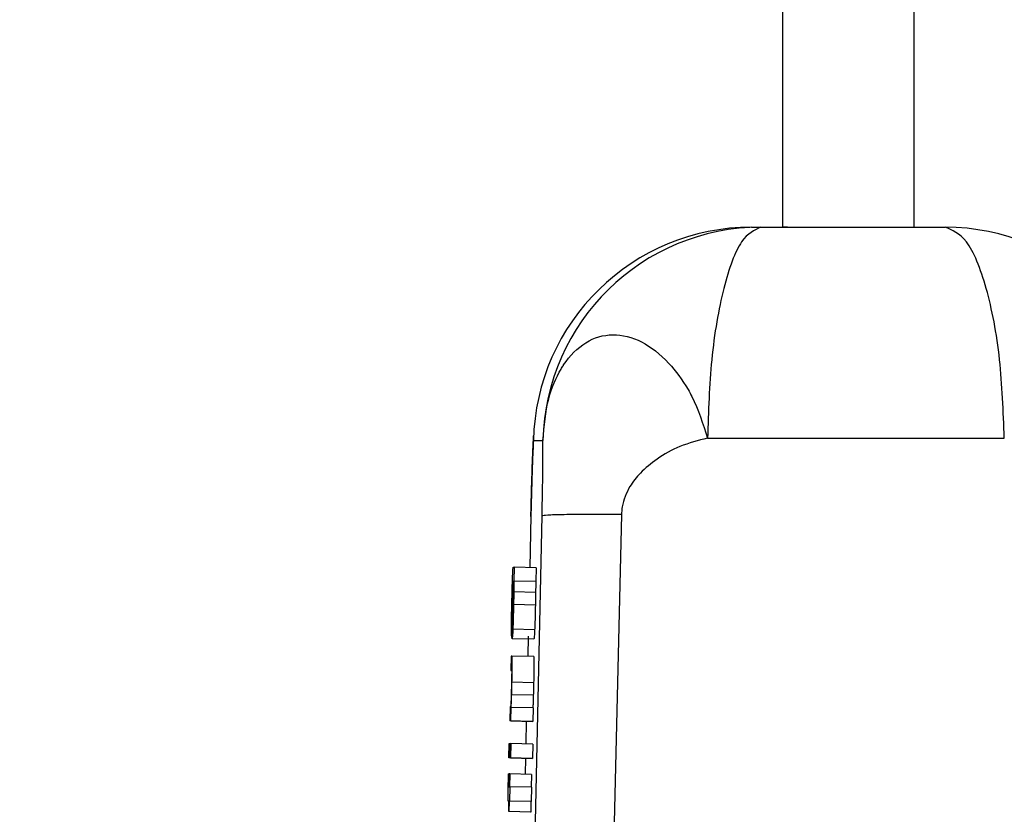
# Model space of a CAD drawing. Header units: inches. Extents: x 170 to 288, y 234 to 248.
# Tile 99 of 192: x 185.975 to 186.0046, y 243.9282 to 243.9521. Entities that reach past the tile are written whole.
import ezdxf

# ---------------------------------------------------------------- set-up
doc = ezdxf.new("R2010")
doc.units = ezdxf.units.IN
doc.header["$LTSCALE"] = 0.25
doc.header["$MEASUREMENT"] = 0
doc.layers.add('ANNOTATIONS', color=1, linetype='Continuous')
doc.layers.add('SLIM E GUIDE MOTOR LH', color=7, linetype='Continuous')
doc.styles.add('ARIAL', font='arial.ttf', dxfattribs={"height": 0.09375})
doc.dimstyles.new('STANDARD$0', dxfattribs={"dimtxt": 0.09375, "dimasz": 0.09375, "dimexe": 0.03125, "dimexo": 0.046875, "dimgap": 0.09, "dimtad": 0, "dimtih": 1, "dimtoh": 1, "dimdec": 4, "dimzin": 0, "dimdsep": 46, "dimtxsty": 'ARIAL', "dimcen": 0.09, "dimadec": 0, "dimazin": 0, "dimtfac": 1, "dimtdec": 4, "dimtofl": 0, "dimtmove": 0, "dimatfit": 1, "dimfxl": 1, "dimtolj": 1, "dimtzin": 0, "dimarcsym": 0})

# ---------------------------------------------------------------- blocks, each defined once
blk = doc.blocks.new('*D11')
at = {"layer": 'ANNOTATIONS', "color": 0, "lineweight": -2, "transparency": 16777216}
for p, q in [((185.6191465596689, 244.1437778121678), (187.0176164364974, 244.1437778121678)), ((186.9863664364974, 244.0500278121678), (186.9863664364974, 242.3590412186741)), ((186.9863664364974, 240.2331944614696), (186.9863664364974, 241.9241810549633)), ((185.7089299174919, 240.1394444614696), (187.0176164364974, 240.1394444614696))]:
    blk.add_line(p, q, dxfattribs=at)
at = {"layer": 'ANNOTATIONS', "color": 0, "transparency": 16777216}
for points in [[(186.9707414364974, 244.0500278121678), (187.0019914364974, 244.0500278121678), (186.9863664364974, 244.1437778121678)], [(186.9707414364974, 240.2331944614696), (187.0019914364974, 240.2331944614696), (186.9863664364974, 240.1394444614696)]]:
    blk.add_solid(points, dxfattribs=at)
at = {"layer": 'defpoints', "color": 0, "transparency": 16777216}
for p in [(185.5722715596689, 244.1437778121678), (186.9863664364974, 244.1437778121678), (185.6620549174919, 240.1394444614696)]:
    blk.add_point(p, dxfattribs=at)
at = {"layer": 'ANNOTATIONS', "color": 0, "transparency": 16777216, "insert": (186.9863664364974, 242.1416111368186), "char_height": 0.09375, "attachment_point": 5, "style": 'ARIAL'}
blk.add_mtext('\\A1;OPENING \\PHEIGHT', dxfattribs=at)

msp = doc.modelspace()

# ---------------------------------------------------------------- linework, layer by layer
at = {"layer": 'SLIM E GUIDE MOTOR LH'}
for p, q in [((185.9979766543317, 243.9458712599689), (185.997978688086, 244.0809904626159)), ((186.0019157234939, 244.0796415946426), (186.0019136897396, 243.9458712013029)), ((185.9970348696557, 243.9458711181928), (185.997318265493, 243.9458714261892)), ((185.9981169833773, 243.9458712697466), (185.9979766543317, 243.9458712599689)), ((185.990475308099, 243.939455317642), (185.9907587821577, 243.9394556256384)), ((185.9883700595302, 243.8291028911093), (185.9907346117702, 243.9371949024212)), ((185.9903988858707, 243.9371945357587), (185.9903636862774, 243.9356371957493)), ((185.9931227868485, 243.9372375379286), (185.9905389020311, 243.8291175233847)), ((185.9898661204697, 243.9356474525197), (185.9899009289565, 243.9356474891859)), ((185.9898918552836, 243.935241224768), (185.9899009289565, 243.9356474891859)), ((185.990556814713, 243.93563290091), (185.9899009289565, 243.9356474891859)), ((185.990556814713, 243.93563290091), (185.9905478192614, 243.9352266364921)), ((185.9898598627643, 243.9352164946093), (185.9898565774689, 243.9352164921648)), ((185.9898870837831, 243.9352412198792), (185.9898918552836, 243.935241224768)), ((185.9898870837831, 243.9352412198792), (185.9905478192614, 243.9352266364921)), ((185.9905478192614, 243.9352266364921), (185.990543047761, 243.9352266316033)), ((185.9905403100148, 243.9348917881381), (185.989884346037, 243.9349063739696)), ((185.9905329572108, 243.9345083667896), (185.989876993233, 243.9345229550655)), ((185.989824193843, 243.9340133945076), (185.9898145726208, 243.9335824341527)), ((185.9905112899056, 243.9337698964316), (185.9898554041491, 243.9337844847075)), ((185.9903169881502, 243.9335712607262), (185.9903032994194, 243.9329636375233)), ((185.9904901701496, 243.9334803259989), (185.9898342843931, 243.9334949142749)), ((185.9898047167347, 243.9329741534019), (185.9897951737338, 243.932543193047)), ((185.9898292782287, 243.9329741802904), (185.9898047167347, 243.9329741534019)), ((185.9904852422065, 243.9329595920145), (185.9898292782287, 243.9329741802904)), ((185.9897951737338, 243.932543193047), (185.9898188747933, 243.9325432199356)), ((185.9904810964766, 243.9321762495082), (185.9898251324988, 243.9321908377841)), ((185.9904716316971, 243.9317995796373), (185.9898156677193, 243.9318141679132)), ((185.9897710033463, 243.9314568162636), (185.9897613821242, 243.9310258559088)), ((185.9897940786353, 243.9314568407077), (185.9897710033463, 243.9314568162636)), ((185.9897981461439, 243.9310258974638), (185.9898072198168, 243.9314344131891)), ((185.9898072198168, 243.9314344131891), (185.9898026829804, 243.9314344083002)), ((185.9904631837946, 243.9314198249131), (185.9898072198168, 243.9314344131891)), ((185.9904631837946, 243.9314198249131), (185.9904541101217, 243.9310113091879)), ((185.9897981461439, 243.9310258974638), (185.9897613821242, 243.9310258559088)), ((185.9904173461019, 243.9310112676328), (185.9897613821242, 243.9310258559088)), ((185.9897981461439, 243.9310258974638), (185.9904541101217, 243.9310113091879)), ((185.9902592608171, 243.9310147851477), (185.9902438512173, 243.9303332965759)), ((185.9904541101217, 243.9310113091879), (185.9904173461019, 243.9310112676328)), ((185.9897366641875, 243.9299125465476), (185.9897462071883, 243.9303435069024)), ((185.9897462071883, 243.9303435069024), (185.9897829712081, 243.9303435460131)), ((185.9897733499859, 243.9299125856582), (185.9897829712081, 243.9303435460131)), ((185.989779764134, 243.9299125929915), (185.9897893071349, 243.9303435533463)), ((185.9897893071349, 243.9303434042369), (185.9897829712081, 243.9303435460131)), ((185.9897965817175, 243.9303435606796), (185.9897869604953, 243.9299126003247)), ((185.9897893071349, 243.9303435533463), (185.9897965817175, 243.9303435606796)), ((185.9904525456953, 243.9303289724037), (185.9897965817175, 243.9303435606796)), ((185.9904525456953, 243.9303289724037), (185.9904429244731, 243.9298980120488)), ((185.9897733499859, 243.9299125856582), (185.9897366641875, 243.9299125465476)), ((185.9904293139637, 243.9298979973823), (185.9897366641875, 243.9299125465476)), ((185.9897869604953, 243.9299126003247), (185.989779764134, 243.9299125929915)), ((185.9904356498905, 243.9298980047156), (185.989779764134, 243.9299125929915)), ((185.9897869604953, 243.9299126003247), (185.9904429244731, 243.9298980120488)), ((185.9902340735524, 243.9299014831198), (185.9902232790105, 243.9294235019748)), ((185.9904293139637, 243.9298979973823), (185.9903926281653, 243.9298979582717)), ((185.9904429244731, 243.9298980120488), (185.9904356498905, 243.9298980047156)), ((185.9897252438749, 243.9294344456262), (185.9897309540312, 243.9294344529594)), ((185.9897570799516, 243.9294338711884), (185.9897309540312, 243.9294344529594)), ((185.9897484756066, 243.9290461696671), (185.9897570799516, 243.929434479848)), ((185.9897627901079, 243.9294344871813), (185.9897541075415, 243.929046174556)), ((185.9897570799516, 243.929434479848), (185.9897627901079, 243.9294344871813)), ((185.9904186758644, 243.9294198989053), (185.9897627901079, 243.9294344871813)), ((185.9904186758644, 243.9294198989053), (185.9904100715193, 243.9290318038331)), ((185.9897497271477, 243.929102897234), (185.9897240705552, 243.929103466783)), ((185.9897535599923, 243.9292745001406), (185.9897271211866, 243.9292750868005)), ((185.9897260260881, 243.929046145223), (185.9897484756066, 243.9290461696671)), ((185.9897634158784, 243.9290461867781), (185.9897537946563, 243.9286152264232)), ((185.9897541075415, 243.929046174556), (185.9897634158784, 243.9290461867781)), ((185.9904193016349, 243.9290315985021), (185.9897634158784, 243.9290461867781)), ((185.9904193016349, 243.9290315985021), (185.990409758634, 243.9286006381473)), ((185.9897388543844, 243.9286152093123), (185.9897173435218, 243.9286151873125)), ((185.9897388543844, 243.928614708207), (185.9897173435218, 243.9286151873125)), ((185.989731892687, 243.9283009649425), (185.9897388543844, 243.9286152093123)), ((185.9897445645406, 243.9286152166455), (185.989737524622, 243.9283009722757)), ((185.9897537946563, 243.9286152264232), (185.9897445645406, 243.9286152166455)), ((185.9904004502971, 243.9286006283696), (185.9897445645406, 243.9286152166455)), ((185.990409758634, 243.9286006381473), (185.9897537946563, 243.9286152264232)), ((185.9904004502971, 243.9286006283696), (185.9903934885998, 243.9282863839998)), ((185.990409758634, 243.9286006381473), (185.9904004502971, 243.9286006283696)), ((185.989737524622, 243.9283009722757), (185.989731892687, 243.9283009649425)), ((185.9903934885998, 243.9282863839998), (185.989731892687, 243.9283009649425)), ((185.9903934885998, 243.9282863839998), (185.9903878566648, 243.9282863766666))]:
    msp.add_line(p, q, dxfattribs=at)
for centre, radius, start, end in [((185.9970350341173, 243.9393097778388), 0.006561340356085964, 90.00143613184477, 178.7289943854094), ((185.9973184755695, 243.9393101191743), 0.006561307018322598, 90.00183446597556, 178.7292791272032), ((186.0028550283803, 243.9393098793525), 0.006561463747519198, 1.27030855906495, 89.99542210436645)]:
    msp.add_arc(centre, radius, start, end, dxfattribs=at)
for points, knots in [([(185.9973183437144, 243.9458714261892), (185.997119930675, 243.9457839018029), (185.9967075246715, 243.9456019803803), (185.9961723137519, 243.944140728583), (185.9957964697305, 243.9420091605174), (185.9957380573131, 243.9403341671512), (185.9957099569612, 243.9395283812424)], [0, 0, 0, 0, 0.2405572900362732, 0.5000037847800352, 0.7594677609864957, 1, 1, 1, 1]), ([(185.997318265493, 243.9458714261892), (185.9982436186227, 243.9458714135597), (186.0000943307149, 243.9458713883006), (186.0019350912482, 243.9458713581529), (186.0028554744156, 243.9458713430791)], [0, 0, 0, 0, 0.4999984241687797, 1, 1, 1, 1]), ([(186.0046371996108, 243.9395282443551), (186.004606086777, 243.9403340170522), (186.0045414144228, 243.9420089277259), (186.0041250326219, 243.9441407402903), (186.0035321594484, 243.9456018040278), (186.0030752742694, 243.9457837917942), (186.0028554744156, 243.9458713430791)], [0, 0, 0, 0, 0.2405381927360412, 0.4999921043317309, 0.759454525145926, 0.9999999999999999, 0.9999999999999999, 0.9999999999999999, 0.9999999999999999]), ([(185.9907587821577, 243.9394556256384), (185.9907980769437, 243.9398904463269), (185.9908712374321, 243.9407000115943), (185.991172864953, 243.9413944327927), (185.9913547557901, 243.9416850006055), (185.9915692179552, 243.9420101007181), (185.9920297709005, 243.9424723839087), (185.9928511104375, 243.9427146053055), (185.9937365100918, 243.9424957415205), (185.9945166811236, 243.9418773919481), (185.9949991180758, 243.9412233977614), (185.9954085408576, 243.940478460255), (185.995572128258, 243.9399625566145), (185.9957098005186, 243.9395283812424)], [0, 0, 0, 0, 0.1248889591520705, 0.2325228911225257, 0.2482920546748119, 0.250093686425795, 0.3749869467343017, 0.4998753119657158, 0.6248451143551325, 0.7497303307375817, 0.8516056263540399, 0.8751139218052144, 1, 1, 1, 1]), ([(185.9903981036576, 243.9371762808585), (185.9904046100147, 243.937444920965), (185.9904179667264, 243.9379964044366), (185.9904410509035, 243.9387143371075), (185.9904613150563, 243.9392740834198), (185.9904750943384, 243.9395126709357), (185.9904801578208, 243.9396003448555)], [0, 0, 0, 0, 0.2666641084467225, 0.547427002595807, 0.8336926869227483, 1, 1, 1, 1]), ([(185.9957098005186, 243.9395283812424), (185.9954287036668, 243.9394565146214), (185.9948913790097, 243.9393191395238), (185.9942174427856, 243.9389415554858), (185.9937124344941, 243.9385266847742), (185.993333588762, 243.9380499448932), (185.9931592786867, 243.9376233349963), (185.9931277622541, 243.9373351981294), (185.9931232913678, 243.9372624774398), (185.9931232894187, 243.9372438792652), (185.9931227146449, 243.9372392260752), (185.9931229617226, 243.9372379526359), (185.9931227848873, 243.9372376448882), (185.9931227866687, 243.9372375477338), (185.9931227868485, 243.9372375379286)], [0, 0, 0, 0, 0.2363639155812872, 0.4518163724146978, 0.629590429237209, 0.7674027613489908, 0.9413114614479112, 0.9850781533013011, 0.9961943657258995, 0.9990142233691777, 0.9997351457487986, 0.9999233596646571, 0.9999922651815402, 1, 1, 1, 1]), ([(185.9957104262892, 243.9395283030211), (185.9972021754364, 243.939528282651), (186.0001856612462, 243.939528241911), (186.0031529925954, 243.9395281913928), (186.0046366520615, 243.9395281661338)], [0, 0, 0, 0, 0.5000020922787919, 0.9999999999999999, 0.9999999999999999, 0.9999999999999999, 0.9999999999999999]), ([(185.990475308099, 243.939455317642), (185.9904699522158, 243.9393628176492), (185.9904589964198, 243.9391736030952), (185.9904387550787, 243.9386280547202), (185.9904177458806, 243.9379668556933), (185.9904050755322, 243.9374480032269), (185.9903988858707, 243.9371945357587)], [0, 0, 0, 0, 0.2457136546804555, 0.5026227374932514, 0.7570235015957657, 1, 1, 1, 1]), ([(185.9907346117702, 243.9371949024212), (185.9907396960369, 243.9374480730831), (185.9907501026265, 243.9379662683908), (185.9907584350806, 243.9386259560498), (185.9907625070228, 243.9391702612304), (185.990760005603, 243.9393618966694), (185.9907587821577, 243.9394556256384)], [0, 0, 0, 0, 0.2428160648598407, 0.4970012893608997, 0.7539831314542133, 1, 1, 1, 1]), ([(185.9907346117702, 243.9371951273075), (185.9907701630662, 243.9372042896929), (185.990842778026, 243.9372230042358), (185.9913589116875, 243.9372396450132), (185.9921229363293, 243.9372463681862), (185.9927941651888, 243.937241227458), (185.9931227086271, 243.9372387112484)], [0, 0, 0, 0, 0.2447869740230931, 0.4999872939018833, 0.7552609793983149, 1, 1, 1, 1]), ([(185.9898254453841, 243.9345700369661), (185.9898285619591, 243.9347056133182), (185.9898339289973, 243.9349390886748), (185.9898427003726, 243.9352452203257), (185.9898506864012, 243.9354660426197), (185.9898590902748, 243.9356242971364), (185.9898634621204, 243.9356386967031), (185.9898661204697, 243.9356474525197)], [0, 0, 0, 0, 0.2174424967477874, 0.3744566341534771, 0.5321446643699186, 0.7155153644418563, 1, 1, 1, 1]), ([(185.9898446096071, 243.9350548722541), (185.9898432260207, 243.9350174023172), (185.9898404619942, 243.9349425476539), (185.9898356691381, 243.9347651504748), (185.9898325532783, 243.9346319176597), (185.9898306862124, 243.934552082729)], [0, 0, 0, 0, 0.2865804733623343, 0.5725092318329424, 0.9999999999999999, 0.9999999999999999, 0.9999999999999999, 0.9999999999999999]), ([(185.9898390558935, 243.9345184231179), (185.9898411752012, 243.9346080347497), (185.9898454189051, 243.9347874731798), (185.9898528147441, 243.9350362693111), (185.9898574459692, 243.9351546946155), (185.9898598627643, 243.9352164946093)], [0, 0, 0, 0, 0.3229550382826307, 0.6466855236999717, 1, 1, 1, 1]), ([(185.9898565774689, 243.9352164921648), (185.9898550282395, 243.9352108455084), (185.9898522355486, 243.9352006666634), (185.9898479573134, 243.9351349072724), (185.9898452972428, 243.9350713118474), (185.9898446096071, 243.9350548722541)], [0, 0, 0, 0, 0.4802040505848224, 0.8656313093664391, 1, 1, 1, 1]), ([(185.9898588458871, 243.935019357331), (185.9898610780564, 243.9350703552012), (185.9898666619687, 243.9351979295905), (185.9898710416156, 243.9352311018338), (185.9898735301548, 243.935233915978), (185.9898740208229, 243.935234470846)], [0, 0, 0, 0, 0.3483907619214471, 0.8715214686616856, 0.9999999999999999, 0.9999999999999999, 0.9999999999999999, 0.9999999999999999]), ([(185.9898740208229, 243.935234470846), (185.9898752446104, 243.9352308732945), (185.9898780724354, 243.9352225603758), (185.98987998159, 243.9351475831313), (185.9898795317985, 243.935047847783), (185.9898794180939, 243.9350226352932)], [0, 0, 0, 0, 0.3630877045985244, 0.8389924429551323, 1, 1, 1, 1]), ([(185.9898870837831, 243.9352412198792), (185.9898870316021, 243.9352049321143), (185.9898869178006, 243.935125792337), (185.9898859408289, 243.9350087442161), (185.9898846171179, 243.9349237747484), (185.989884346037, 243.9349063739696)], [0, 0, 0, 0, 0.4024134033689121, 0.8776210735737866, 1, 1, 1, 1]), ([(185.990543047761, 243.9352266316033), (185.9905429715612, 243.9351903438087), (185.9905428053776, 243.9351112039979), (185.9905417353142, 243.9349941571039), (185.9905405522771, 243.9349091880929), (185.9905403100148, 243.9348917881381)], [0, 0, 0, 0, 0.4024161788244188, 0.8776267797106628, 1, 1, 1, 1]), ([(185.9898457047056, 243.9345633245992), (185.9898472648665, 243.9346285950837), (185.9898503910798, 243.9347593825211), (185.9898550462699, 243.9349156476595), (185.9898577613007, 243.9349897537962), (185.9898588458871, 243.935019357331)], [0, 0, 0, 0, 0.3743219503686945, 0.750057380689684, 1, 1, 1, 1]), ([(185.9898794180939, 243.9350226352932), (185.9898790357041, 243.9349727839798), (185.9898783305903, 243.9348808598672), (185.9898755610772, 243.9347179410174), (185.9898733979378, 243.9346186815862), (185.9898725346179, 243.9345790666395)], [0, 0, 0, 0, 0.4158843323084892, 0.7668764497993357, 1, 1, 1, 1]), ([(185.989884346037, 243.9349063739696), (185.989883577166, 243.934859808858), (185.9898815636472, 243.9347378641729), (185.9898787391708, 243.9346050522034), (185.989876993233, 243.9345229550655)], [0, 0, 0, 0, 0.3818543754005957, 0.9999999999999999, 0.9999999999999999, 0.9999999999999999, 0.9999999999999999]), ([(185.9905403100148, 243.9348917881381), (185.9905395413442, 243.9348452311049), (185.9905375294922, 243.9347233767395), (185.9905347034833, 243.9345904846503), (185.9905329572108, 243.9345083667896)], [0, 0, 0, 0, 0.3820711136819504, 1, 1, 1, 1]), ([(185.9898161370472, 243.9341078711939), (185.9898171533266, 243.9341628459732), (185.9898199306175, 243.9343130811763), (185.9898233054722, 243.93447032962), (185.9898254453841, 243.9345700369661)], [0, 0, 0, 0, 0.3659247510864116, 0.9999999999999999, 0.9999999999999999, 0.9999999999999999, 0.9999999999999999]), ([(185.9898306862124, 243.934552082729), (185.9898290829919, 243.9344765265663), (185.9898263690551, 243.9343486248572), (185.989823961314, 243.9341880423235), (185.9898232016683, 243.9340733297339), (185.9898238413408, 243.9340346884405), (185.989824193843, 243.9340133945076)], [0, 0, 0, 0, 0.3088650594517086, 0.5228477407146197, 0.7370572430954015, 1, 1, 1, 1]), ([(185.9898274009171, 243.9337816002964), (185.9898280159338, 243.9338565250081), (185.9898292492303, 243.934006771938), (185.9898339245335, 243.9342786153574), (185.9898376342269, 243.9344519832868), (185.9898390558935, 243.9345184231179)], [0, 0, 0, 0, 0.3802350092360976, 0.7624873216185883, 1, 1, 1, 1]), ([(185.9898385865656, 243.9341031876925), (185.989838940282, 243.9341486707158), (185.9898396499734, 243.9342399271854), (185.9898424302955, 243.9344103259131), (185.9898447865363, 243.9345204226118), (185.9898457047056, 243.9345633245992)], [0, 0, 0, 0, 0.3775102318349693, 0.7574309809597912, 1, 1, 1, 1]), ([(185.989876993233, 243.9345229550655), (185.9898746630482, 243.9344225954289), (185.9898699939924, 243.9342215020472), (185.989862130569, 243.9339635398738), (185.989857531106, 243.9338411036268), (185.9898554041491, 243.9337844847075)], [0, 0, 0, 0, 0.3487750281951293, 0.6988501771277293, 1, 1, 1, 1]), ([(185.9898725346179, 243.9345790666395), (185.9898710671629, 243.9345155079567), (185.989868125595, 243.9343881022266), (185.9898630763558, 243.934222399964), (185.9898600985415, 243.934144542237), (185.9898586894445, 243.9341077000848)], [0, 0, 0, 0, 0.3440137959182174, 0.6895883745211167, 0.9999999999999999, 0.9999999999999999, 0.9999999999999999, 0.9999999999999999]), ([(185.9905329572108, 243.9345083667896), (185.990530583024, 243.9344080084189), (185.9905258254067, 243.9342069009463), (185.9905181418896, 243.9339488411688), (185.9905134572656, 243.9338264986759), (185.9905112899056, 243.9337698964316)], [0, 0, 0, 0, 0.3486453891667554, 0.698648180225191, 1, 1, 1, 1]), ([(185.989811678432, 243.9337636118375), (185.989811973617, 243.9338010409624), (185.9898127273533, 243.9338966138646), (185.9898148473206, 243.9340279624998), (185.9898161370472, 243.9341078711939)], [0, 0, 0, 0, 0.3916290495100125, 1, 1, 1, 1]), ([(185.9898439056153, 243.9339258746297), (185.9898426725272, 243.9339294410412), (185.9898401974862, 243.9339365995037), (185.9898384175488, 243.9339986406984), (185.989838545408, 243.9340777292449), (185.9898385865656, 243.9341031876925)], [0, 0, 0, 0, 0.4023648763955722, 0.8076224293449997, 1, 1, 1, 1]), ([(185.9898586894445, 243.9341077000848), (185.9898567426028, 243.9340663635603), (185.9898511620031, 243.9339478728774), (185.9898468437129, 243.9339282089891), (185.9898442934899, 243.9339261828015), (185.9898439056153, 243.9339258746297)], [0, 0, 0, 0, 0.3123737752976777, 0.8954159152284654, 1, 1, 1, 1]), ([(185.9898145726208, 243.9335824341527), (185.9898136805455, 243.9335964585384), (185.9898118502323, 243.933625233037), (185.9898117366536, 243.9337167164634), (185.989811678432, 243.9337636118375)], [0, 0, 0, 0, 0.4873894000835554, 0.9999999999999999, 0.9999999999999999, 0.9999999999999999, 0.9999999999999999]), ([(185.9898342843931, 243.9334949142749), (185.9898328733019, 243.9334989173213), (185.9898292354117, 243.9335092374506), (185.9898267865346, 243.9336078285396), (185.9898272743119, 243.9337457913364), (185.9898274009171, 243.9337816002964)], [0, 0, 0, 0, 0.3193618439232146, 0.8233368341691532, 1, 1, 1, 1]), ([(185.9898554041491, 243.9337844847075), (185.9898519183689, 243.9337086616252), (185.9898430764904, 243.9335163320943), (185.989837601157, 243.9335029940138), (185.9898342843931, 243.9334949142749)], [0, 0, 0, 0, 0.3942352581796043, 1, 1, 1, 1]), ([(185.9905112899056, 243.9337698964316), (185.9905078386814, 243.9336940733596), (185.9904990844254, 243.9335017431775), (185.9904935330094, 243.9334884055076), (185.9904901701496, 243.9334803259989)], [0, 0, 0, 0, 0.3942338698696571, 1, 1, 1, 1]), ([(185.9898251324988, 243.9321908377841), (185.9898272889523, 243.9322924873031), (185.9898309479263, 243.9324649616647), (185.9898342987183, 243.9326841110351), (185.9898353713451, 243.9328423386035), (185.9898339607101, 243.9329572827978), (185.9898310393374, 243.9329678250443), (185.9898292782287, 243.9329741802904)], [0, 0, 0, 0, 0.2128637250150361, 0.3611776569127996, 0.5097790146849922, 0.7044771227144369, 1, 1, 1, 1]), ([(185.9904852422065, 243.9329595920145), (185.9904871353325, 243.9329525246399), (185.9904900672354, 243.9329415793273), (185.9904912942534, 243.9328224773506), (185.9904902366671, 243.9326730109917), (185.9904869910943, 243.9324536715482), (185.9904832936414, 243.9322796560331), (185.9904810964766, 243.9321762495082)], [0, 0, 0, 0, 0.3151553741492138, 0.4880842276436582, 0.6357822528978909, 0.7835681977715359, 1, 1, 1, 1]), ([(185.9898188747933, 243.9325432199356), (185.9898204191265, 243.9325370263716), (185.9898225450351, 243.9325285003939), (185.9898227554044, 243.9324245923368), (185.9898216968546, 243.932322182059), (185.9898196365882, 243.9322020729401), (185.9898179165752, 243.932122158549), (185.989817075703, 243.9320830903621)], [0, 0, 0, 0, 0.4133507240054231, 0.5690131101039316, 0.7257537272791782, 0.865927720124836, 1, 1, 1, 1]), ([(185.989817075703, 243.9320830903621), (185.9898156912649, 243.9320253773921), (185.9898129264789, 243.9319101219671), (185.9898082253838, 243.9317523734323), (185.9898051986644, 243.9316700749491), (185.9898036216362, 243.9316271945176)], [0, 0, 0, 0, 0.3244995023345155, 0.64804025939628, 1, 1, 1, 1]), ([(185.9898156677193, 243.9318141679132), (185.9898170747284, 243.931864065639), (185.9898204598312, 243.9319841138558), (185.9898234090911, 243.9321145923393), (185.9898251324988, 243.9321908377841)], [0, 0, 0, 0, 0.4156473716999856, 1, 1, 1, 1]), ([(185.9904810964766, 243.9321762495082), (185.990479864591, 243.9321223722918), (185.9904768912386, 243.9319923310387), (185.9904735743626, 243.9318707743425), (185.9904716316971, 243.9317995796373)], [0, 0, 0, 0, 0.4143086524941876, 1, 1, 1, 1]), ([(185.9898026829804, 243.9314344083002), (185.9898047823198, 243.9314896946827), (185.9898090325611, 243.931601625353), (185.989813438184, 243.931742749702), (185.9898156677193, 243.9318141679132)], [0, 0, 0, 0, 0.4939341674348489, 1, 1, 1, 1]), ([(185.9904716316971, 243.9317995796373), (185.9904689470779, 243.9317147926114), (185.9904645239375, 243.9315750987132), (185.9904603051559, 243.9314636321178), (185.9904586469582, 243.9314198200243)], [0, 0, 0, 0, 0.6069486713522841, 1, 1, 1, 1]), ([(185.9898036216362, 243.9316271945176), (185.9898012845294, 243.9315701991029), (185.9897974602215, 243.9314769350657), (185.9897950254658, 243.931462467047), (185.9897940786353, 243.9314568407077)], [0, 0, 0, 0, 0.611118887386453, 1, 1, 1, 1]), ([(185.9897180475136, 243.9291224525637), (185.9897192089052, 243.9291744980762), (185.9897215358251, 243.9292787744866), (185.9897240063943, 243.9293824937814), (185.9897252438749, 243.9294344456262)], [0, 0, 0, 0, 0.4991110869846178, 1, 1, 1, 1]), ([(185.9897309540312, 243.9294344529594), (185.9897305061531, 243.9294167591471), (185.9897296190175, 243.9293817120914), (185.9897283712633, 243.9293285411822), (185.989727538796, 243.9292929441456), (185.9897271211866, 243.9292750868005)], [0, 0, 0, 0, 0.3369262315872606, 0.6673673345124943, 1, 1, 1, 1]), ([(185.9897129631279, 243.9288616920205), (185.989713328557, 243.9288852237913), (185.9897140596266, 243.9289323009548), (185.9897158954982, 243.9290197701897), (185.9897172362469, 243.9290837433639), (185.9897180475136, 243.9291224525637)], [0, 0, 0, 0, 0.2829930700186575, 0.5661499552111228, 0.9999999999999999, 0.9999999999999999, 0.9999999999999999, 0.9999999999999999]), ([(185.9897240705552, 243.929103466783), (185.9897240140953, 243.9290927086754), (185.9897238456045, 243.9290606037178), (185.9897248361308, 243.9290486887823), (185.9897256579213, 243.9290469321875), (185.9897260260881, 243.929046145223)], [0, 0, 0, 0, 0.217641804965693, 0.6494990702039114, 0.9999999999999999, 0.9999999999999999, 0.9999999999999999, 0.9999999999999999]), ([(185.9897271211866, 243.9292750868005), (185.9897266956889, 243.9292557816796), (185.9897256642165, 243.9292089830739), (185.9897245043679, 243.9291473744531), (185.9897241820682, 243.9291147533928), (185.9897240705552, 243.929103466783)], [0, 0, 0, 0, 0.3147050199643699, 0.7628937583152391, 1, 1, 1, 1]), ([(185.9897113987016, 243.9286797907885), (185.9897113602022, 243.9287039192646), (185.9897112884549, 243.9287488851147), (185.9897124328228, 243.9288259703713), (185.9897129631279, 243.9288616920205)], [0, 0, 0, 0, 0.5365955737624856, 1, 1, 1, 1]), ([(185.9897173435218, 243.9286151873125), (185.9897163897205, 243.92861631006), (185.9897147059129, 243.9286182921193), (185.9897124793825, 243.9286296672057), (185.9897117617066, 243.9286629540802), (185.9897113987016, 243.9286797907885)], [0, 0, 0, 0, 0.3923546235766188, 0.6926491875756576, 1, 1, 1, 1])]:
    msp.add_open_spline(points, degree=3, knots=knots, dxfattribs=at)

# ---------------------------------------------------------------- dimensions: what is measured, and where the dimension line sits
at = {"layer": 'ANNOTATIONS'}
dim = msp.add_linear_dim(base=(186.9863664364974, 244.1437778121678), p1=(185.6620549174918, 240.1394444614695), p2=(185.5722715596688, 244.1437778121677), angle=90, text='OPENING \\PHEIGHT', dimstyle='STANDARD$0', dxfattribs=at)
dim.commit()
dim.dimension.update_dxf_attribs({"geometry": '*D11', "text_midpoint": (186.9863664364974, 242.1416111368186)})

doc.saveas('drawing.dxf')
